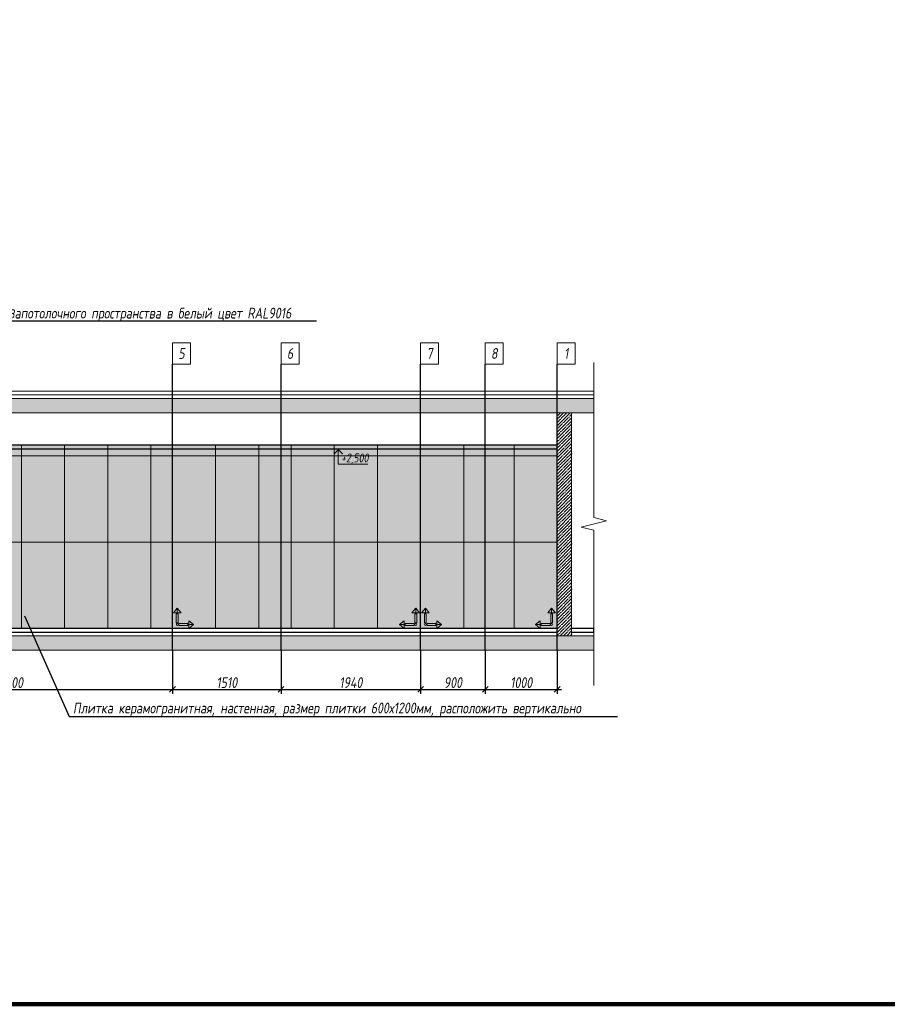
# Model space of a CAD drawing. Header units: millimetres. Extents: x -26888115 to 7466299, y -86687 to 22081.
# Tile 184 of 208: x 198610 to 210678, y -10017 to 3671. Entities that reach past the tile are written whole.
import ezdxf
from ezdxf import colors
from ezdxf.entities.mleader import LeaderData, LeaderLine
from ezdxf.math import Vec2, Vec3

# ---------------------------------------------------------------- set-up
doc = ezdxf.new("R2010")
doc.units = ezdxf.units.MM
doc.linetypes.add('DASHDOT', pattern=[25.4, 12.7, -6.35, 0, -6.35])
doc.layers.get('Defpoints').update_dxf_attribs({"color": 31})
for name, color, linetype, lineweight in [('A-DETL-GENF', 7, 'Continuous', 5), ('dim_pot', 183, 'Continuous', 9), ('nadpisi_v_tablice', 7, 'Continuous', 9), ('Отделка стен', 253, 'Continuous', 0)]:
    doc.layers.add(name, color=color, linetype=linetype, lineweight=lineweight)
for name, color, linetype, lineweight, true_color in [('dim_obm', 7, 'Continuous', 9, 0x005700), ('dim_razv', 7, 'DASHDOT', 9, 0x285228), ('pol', 7, 'Continuous', 15, 0x55666d)]:
    doc.layers.add(name, color=color, linetype=linetype, lineweight=lineweight, true_color=true_color)
doc.styles.add('fl_iso paper', font='isocpeur.ttf', dxfattribs={"width": 0.8, "oblique": 10})
doc.styles.add('In tre', font='isocpeur.ttf', dxfattribs={"width": 0.8, "oblique": 10})
doc.dimstyles.new('In tre 1_50', dxfattribs={"dimtxt": 150, "dimasz": 80, "dimexe": 60, "dimexo": 10, "dimgap": 20, "dimtad": 1, "dimdec": 0, "dimrnd": 5, "dimzin": 0, "dimdsep": 46, "dimtxsty": 'fl_iso paper', "dimblk": 'OBLIQUE', "dimcen": 0, "dimdle": 60, "dimadec": 0, "dimazin": 0, "dimtfac": 1, "dimtdec": 0, "dimtofl": 0, "dimtmove": 1, "dimatfit": 1, "dimfxl": 40, "dimtolj": 1, "dimtzin": 0, "dimarcsym": 1})

# ---------------------------------------------------------------- blocks, each defined once
blk = doc.blocks.new('*U113')
at = {"color": 0, "linetype": 'ByBlock', "lineweight": -2}
for p, q in [((0, 0), (-6, 0)), ((80.34, 0), (0, 0)), ((167.69, 0), (87.34, 0)), ((167.69, 0), (173.69, 0))]:
    blk.add_line(p, q, dxfattribs=at)
blk.add_lwpolyline([(87.34, 0), (85.59, -7), (82.09, 7), (80.34, 0)], dxfattribs=at)
blk = doc.blocks.new('_Oblique')
at = {"color": 0, "linetype": 'ByBlock', "lineweight": -2}
blk.add_line((-0.5, -0.5), (0.5, 0.5), dxfattribs=at)
blk = doc.blocks.new('*D118')
at = {"layer": 'Defpoints', "color": 0, "linetype": 'ByBlock', "transparency": 16777216}
for p in [(205086, -5093), (206086, -5093), (206086, -5639)]:
    blk.add_point(p, dxfattribs=at)
at = {"layer": 'dim_razv', "color": 0, "linetype": 'ByBlock', "lineweight": -2, "transparency": 16777216}
for p, q in [((205086, -5103), (205086, -5699)), ((206086, -5103), (206086, -5699)), ((205026, -5639), (206146, -5639))]:
    blk.add_line(p, q, dxfattribs=at)
at = {"layer": 'dim_razv', "color": 0, "linetype": 'ByBlock', "lineweight": -2, "transparency": 16777216, "xscale": 80, "yscale": 80, "zscale": 80, "rotation": 180}
blk.add_blockref('_Oblique', (205086, -5639), dxfattribs=at)
at = {"layer": 'dim_razv', "color": 0, "linetype": 'ByBlock', "lineweight": -2, "transparency": 16777216, "xscale": 80, "yscale": 80, "zscale": 80}
blk.add_blockref('_Oblique', (206086, -5639), dxfattribs=at)
at = {"layer": 'dim_razv', "color": 0, "linetype": 'ByBlock', "transparency": 16777216, "insert": (205586, -5544), "char_height": 150, "attachment_point": 5, "style": 'fl_iso paper'}
blk.add_mtext('\\A1;1000', dxfattribs=at)
blk = doc.blocks.new('*D379')
at = {"layer": 'Defpoints', "color": 0, "linetype": 'ByBlock', "transparency": 16777216}
for p in [(196236, -5093), (200736, -5093), (200736, -5639)]:
    blk.add_point(p, dxfattribs=at)
at = {"layer": 'dim_razv', "color": 0, "linetype": 'ByBlock', "lineweight": -2, "transparency": 16777216}
for p, q in [((196236, -5103), (196236, -5699)), ((200736, -5103), (200736, -5699)), ((196176, -5639), (200796, -5639))]:
    blk.add_line(p, q, dxfattribs=at)
at = {"layer": 'dim_razv', "color": 0, "linetype": 'ByBlock', "lineweight": -2, "transparency": 16777216, "xscale": 80, "yscale": 80, "zscale": 80, "rotation": 180}
blk.add_blockref('_Oblique', (196236, -5639), dxfattribs=at)
at = {"layer": 'dim_razv', "color": 0, "linetype": 'ByBlock', "lineweight": -2, "transparency": 16777216, "xscale": 80, "yscale": 80, "zscale": 80}
blk.add_blockref('_Oblique', (200736, -5639), dxfattribs=at)
at = {"layer": 'dim_razv', "color": 0, "linetype": 'ByBlock', "transparency": 16777216, "insert": (198486, -5544), "char_height": 150, "attachment_point": 5, "style": 'fl_iso paper'}
blk.add_mtext('\\A1;4500', dxfattribs=at)
blk = doc.blocks.new('*D380')
at = {"layer": 'Defpoints', "color": 0, "linetype": 'ByBlock', "transparency": 16777216}
for p in [(200736, -5093), (202246, -5093), (202246, -5639)]:
    blk.add_point(p, dxfattribs=at)
at = {"layer": 'dim_razv', "color": 0, "linetype": 'ByBlock', "lineweight": -2, "transparency": 16777216}
for p, q in [((200736, -5103), (200736, -5699)), ((202246, -5103), (202246, -5699)), ((200676, -5639), (202306, -5639))]:
    blk.add_line(p, q, dxfattribs=at)
at = {"layer": 'dim_razv', "color": 0, "linetype": 'ByBlock', "lineweight": -2, "transparency": 16777216, "xscale": 80, "yscale": 80, "zscale": 80, "rotation": 180}
blk.add_blockref('_Oblique', (200736, -5639), dxfattribs=at)
at = {"layer": 'dim_razv', "color": 0, "linetype": 'ByBlock', "lineweight": -2, "transparency": 16777216, "xscale": 80, "yscale": 80, "zscale": 80}
blk.add_blockref('_Oblique', (202246, -5639), dxfattribs=at)
at = {"layer": 'dim_razv', "color": 0, "linetype": 'ByBlock', "transparency": 16777216, "insert": (201491, -5544), "char_height": 150, "attachment_point": 5, "style": 'fl_iso paper'}
blk.add_mtext('\\A1;1510', dxfattribs=at)
blk = doc.blocks.new('*D381')
at = {"layer": 'Defpoints', "color": 0, "linetype": 'ByBlock', "transparency": 16777216}
for p in [(202246, -5093), (204186, -5093), (204186, -5639)]:
    blk.add_point(p, dxfattribs=at)
at = {"layer": 'dim_razv', "color": 0, "linetype": 'ByBlock', "lineweight": -2, "transparency": 16777216}
for p, q in [((202246, -5103), (202246, -5699)), ((204186, -5103), (204186, -5699)), ((202186, -5639), (204246, -5639))]:
    blk.add_line(p, q, dxfattribs=at)
at = {"layer": 'dim_razv', "color": 0, "linetype": 'ByBlock', "lineweight": -2, "transparency": 16777216, "xscale": 80, "yscale": 80, "zscale": 80, "rotation": 180}
blk.add_blockref('_Oblique', (202246, -5639), dxfattribs=at)
at = {"layer": 'dim_razv', "color": 0, "linetype": 'ByBlock', "lineweight": -2, "transparency": 16777216, "xscale": 80, "yscale": 80, "zscale": 80}
blk.add_blockref('_Oblique', (204186, -5639), dxfattribs=at)
at = {"layer": 'dim_razv', "color": 0, "linetype": 'ByBlock', "transparency": 16777216, "insert": (203216, -5544), "char_height": 150, "attachment_point": 5, "style": 'fl_iso paper'}
blk.add_mtext('\\A1;1940', dxfattribs=at)
blk = doc.blocks.new('*D382')
at = {"layer": 'Defpoints', "color": 0, "linetype": 'ByBlock', "transparency": 16777216}
for p in [(204186, -5093), (205086, -5103), (205086, -5639)]:
    blk.add_point(p, dxfattribs=at)
at = {"layer": 'dim_razv', "color": 0, "linetype": 'ByBlock', "lineweight": -2, "transparency": 16777216}
for p, q in [((204186, -5103), (204186, -5699)), ((205086, -5113), (205086, -5699)), ((204126, -5639), (205146, -5639))]:
    blk.add_line(p, q, dxfattribs=at)
at = {"layer": 'dim_razv', "color": 0, "linetype": 'ByBlock', "lineweight": -2, "transparency": 16777216, "xscale": 80, "yscale": 80, "zscale": 80, "rotation": 180}
blk.add_blockref('_Oblique', (204186, -5639), dxfattribs=at)
at = {"layer": 'dim_razv', "color": 0, "linetype": 'ByBlock', "lineweight": -2, "transparency": 16777216, "xscale": 80, "yscale": 80, "zscale": 80}
blk.add_blockref('_Oblique', (205086, -5639), dxfattribs=at)
at = {"layer": 'dim_razv', "color": 0, "linetype": 'ByBlock', "transparency": 16777216, "insert": (204636, -5544), "char_height": 150, "attachment_point": 5, "style": 'fl_iso paper'}
blk.add_mtext('\\A1;900', dxfattribs=at)
blk = doc.blocks.new('1')
at = {"layer": 'pol', "linetype": 'ByBlock'}
h = blk.add_hatch(color=1, dxfattribs=at)
h.paths.add_polyline_path([(35776, 73135), (35803, 73135), (35803, 73259), (35776, 73259)])
h.paths.add_polyline_path([(35790, 73275), (35843, 73275), (35790, 73338)])
h.paths.add_polyline_path([(35790, 73275), (35736, 73275), (35790, 73338)])
edge = h.paths.add_edge_path()
edge.add_arc((35790, 73111), 13.4, 0, 360)
h = blk.add_hatch(color=1, dxfattribs=at)
h.paths.add_polyline_path([(35813, 73097), (35813, 73124), (35937, 73124), (35937, 73097)])
h.paths.add_polyline_path([(35952, 73111), (35952, 73164), (36016, 73111)])
h.paths.add_polyline_path([(35952, 73111), (35952, 73057), (36016, 73111)])
at = {"layer": 'pol', "color": 1, "linetype": 'ByBlock'}
for points in [[(35790, 73275), (35736, 73275), (35790, 73338), (35790, 73275)], [(35790, 73275), (35843, 73275), (35790, 73338), (35790, 73275)], [(35952, 73111), (35952, 73164), (36016, 73111), (35952, 73111)], [(35952, 73111), (35952, 73057), (36016, 73111), (35952, 73111)]]:
    blk.add_lwpolyline(points, dxfattribs=at)
for points in [[(35776, 73135), (35803, 73135), (35803, 73259), (35776, 73259)], [(35813, 73097), (35813, 73124), (35937, 73124), (35937, 73097)]]:
    blk.add_lwpolyline(points, close=True, dxfattribs=at)
blk.add_circle((35790, 73111), 13.4, dxfattribs=at)

msp = doc.modelspace()

# ---------------------------------------------------------------- hatches: boundary and pattern name
at = {"layer": 'A-DETL-GENF'}
h = msp.add_hatch(dxfattribs=at)
h.set_pattern_fill('ANSI35', color=256, scale=20, style=0)
h.set_pattern_definition([(45, (32423.26, -12634.1), (-89.80256, 89.80256), []), (45, (32513.07, -12634.1), (-89.80256, 89.80256), [158.75, -31.75, 0, -31.75])])
h.paths.add_polyline_path([(156807.4, -1792.9), (206594.9, -1792.9), (206594.9, -1592.9), (156807.4, -1592.9)])
h.paths.add_polyline_path([(156807.4, -5092.9), (206594.9, -5092.9), (206594.9, -4892.9), (156807.4, -4892.9)])
h = msp.add_hatch(dxfattribs=at)
h.set_pattern_fill('ANSI35', color=256, scale=10, style=0)
h.set_pattern_definition([(45, (52880, 3e-12), (-44.90128, 44.90128), []), (45, (52924.9, 3e-12), (-44.90128, 44.90128), [79.375, -15.875, 0, -15.875])])
h.paths.add_polyline_path([(206086, -1792.9), (206286, -1792.9), (206286, -4892.9), (206086, -4892.9)])
at = {"layer": 'dim_obm'}
msp.add_hatch(color=256, dxfattribs=at).paths.add_polyline_path([(203110.3, -2360.9), (203042.3, -2292.9), (202974.3, -2360.9), (202985.8, -2372.5), (203042.3, -2316), (203098.8, -2372.5)], flags=0)
at = {"layer": 'dim_razv', "true_color": 0xeceae4, "transparency": 33554687}
h = msp.add_hatch(dxfattribs=at)
h.set_pattern_fill('AR-SAND', color=254, scale=3, angle=315)
h.paths.add_polyline_path([(206086, -4792.9), (170136, -4792.9), (170136, -2592.9), (168686, -2592.9), (168686, -4792.9), (165916, -4792.9), (165916, -2612.9), (163956, -2612.9), (163956, -4792.9), (157666, -4792.9), (157666, -2242.9), (206086, -2242.9)])
h.paths.add_polyline_path([(172249.8, -3362.9), (172999.8, -3362.9), (172999.8, -4712.9), (172249.8, -4712.9)], flags=16)

# ---------------------------------------------------------------- linework, layer by layer
at = {"lineweight": 30}
for points in [[(200736, -5092.9), (200736, -1119.3)], [(202246, -5092.9), (202246, -1119.3)], [(204186, -5092.9), (204186, -1119.3)], [(205086, -5092.9), (205086, -1119.3)], [(206086, -5092.9), (206086, -1119.3)], [(206086, -4792.9), (170186, -4792.9)], [(180056, -4842.9), (206086, -4842.9)], [(206286, -4842.9), (206594.9, -4842.9), (206594.9, -4792.9), (206286, -4792.9)]]:
    msp.add_lwpolyline(points, dxfattribs=at)
at = {"lineweight": 13}
for points in [[(156807.4, -1542.9), (206594.9, -1542.9), (206594.9, -1492.9), (156807.4, -1492.9)], [(206594.9, -1592.9), (156807.4, -1592.9), (156807.4, -1542.9), (206594.9, -1542.9)], [(156807.4, -1792.9), (206594.9, -1792.9), (206594.9, -1592.9), (156807.4, -1592.9)], [(206286, -4892.9), (206086, -4892.9), (206086, -1792.9), (206286, -1792.9)], [(206086, -1792.9), (206286, -1792.9), (206286, -4892.9), (206086, -4892.9)], [(156807.4, -5092.9), (206594.9, -5092.9), (206594.9, -4892.9), (156807.4, -4892.9)]]:
    msp.add_lwpolyline(points, close=True, dxfattribs=at)
at = {"lineweight": 30}
msp.add_lwpolyline([(206086, -2242.9), (157666, -2242.9), (157666, -2292.9), (206086, -2292.9)], close=True, dxfattribs=at)
at = {"linetype": 'ByBlock', "lineweight": 0}
msp.add_lwpolyline([(206086, -4792.9), (170136, -4792.9), (170136, -2592.9), (168686, -2592.9), (168686, -4792.9), (165916, -4792.9), (165916, -2612.9), (163956, -2612.9), (163956, -4792.9), (157666, -4792.9), (157666, -2242.9), (206086, -2242.9)], close=True, dxfattribs=at)
at = {"lineweight": 13}
for points in [[(206286, -4842.9), (206594.9, -4842.9), (206594.9, -4892.9), (156807.4, -4892.9), (156807.4, -4842.9), (157466, -4842.9)], [(180056, -4842.9), (206086, -4842.9)]]:
    msp.add_lwpolyline(points, dxfattribs=at)
at = {"layer": 'Defpoints', "color": 1, "lineweight": 100}
msp.add_lwpolyline([(145825.4, -10016.5), (249195.3, -10016.5), (249195.3, 17359), (145825.4, 17359)], close=True, dxfattribs=at)
at = {"layer": 'dim_obm'}
msp.add_lwpolyline([(203042.3, -2292.9), (203042.3, -2372.9), (203042.3, -2508.4), (203453.3, -2508.4)], dxfattribs=at)
at = {"layer": 'dim_pot', "color": 10, "lineweight": 0}
for points in [[(200736, -819.3), (200986, -819.3), (200986, -1119.3), (200736, -1119.3)], [(202246, -819.3), (202496, -819.3), (202496, -1119.3), (202246, -1119.3)], [(204186, -819.3), (204436, -819.3), (204436, -1119.3), (204186, -1119.3)], [(205086, -819.3), (205336, -819.3), (205336, -1119.3), (205086, -1119.3)], [(206086, -819.3), (206336, -819.3), (206336, -1119.3), (206086, -1119.3)]]:
    msp.add_lwpolyline(points, close=True, dxfattribs=at)
at = {"layer": 'Отделка стен', "transparency": 33554687}
for points in [[(198036, -2242.9), (198036, -2392.9), (198636, -2392.9), (198636, -2242.9)], [(198636, -2242.9), (198636, -2392.9), (199236, -2392.9), (199236, -2242.9)], [(199236, -2242.9), (199236, -2392.9), (199836, -2392.9), (199836, -2242.9)], [(199836, -2242.9), (199836, -2392.9), (200436, -2392.9), (200436, -2242.9)], [(200436, -2242.9), (200436, -2392.9), (200736, -2392.9), (200736, -2242.9)], [(200736, -2242.9), (200736, -2392.9), (201336, -2392.9), (201336, -2242.9)], [(201336, -2242.9), (201336, -2392.9), (201936, -2392.9), (201936, -2242.9)], [(201936, -2242.9), (201936, -2392.9), (202246, -2392.9), (202246, -2242.9)], [(202246, -2242.9), (202246, -2392.9), (202386, -2392.9), (202386, -2242.9)], [(202386, -2242.9), (202386, -2392.9), (202986, -2392.9), (202986, -2242.9)], [(202986, -2242.9), (202986, -2392.9), (203586, -2392.9), (203586, -2242.9)], [(203586, -2242.9), (203586, -2392.9), (204186, -2392.9), (204186, -2242.9)], [(204186, -2242.9), (204186, -2392.9), (204786, -2392.9), (204786, -2242.9)], [(204786, -2242.9), (204786, -2392.9), (205486, -2392.9), (205486, -2242.9)], [(205486, -2242.9), (205486, -2392.9), (206086, -2392.9), (206086, -2242.9)], [(198036, -2392.9), (198036, -3592.9), (198636, -3592.9), (198636, -2392.9)], [(198636, -2392.9), (198636, -3592.9), (199236, -3592.9), (199236, -2392.9)], [(199236, -2392.9), (199236, -3592.9), (199836, -3592.9), (199836, -2392.9)], [(199836, -2392.9), (199836, -3592.9), (200436, -3592.9), (200436, -2392.9)], [(200436, -2392.9), (200436, -3592.9), (200736, -3592.9), (200736, -2392.9)], [(200736, -2392.9), (200736, -3592.9), (201336, -3592.9), (201336, -2392.9)], [(201336, -2392.9), (201336, -3592.9), (201936, -3592.9), (201936, -2392.9)], [(201936, -2392.9), (201936, -3592.9), (202246, -3592.9), (202246, -2392.9)], [(202246, -2392.9), (202246, -3592.9), (202386, -3592.9), (202386, -2392.9)], [(202386, -2392.9), (202386, -3592.9), (202986, -3592.9), (202986, -2392.9)], [(202986, -2392.9), (202986, -3592.9), (203586, -3592.9), (203586, -2392.9)], [(203586, -2392.9), (203586, -3592.9), (204186, -3592.9), (204186, -2392.9)], [(204186, -2392.9), (204186, -3592.9), (204786, -3592.9), (204786, -2392.9)], [(204786, -2392.9), (204786, -3592.9), (205486, -3592.9), (205486, -2392.9)], [(205486, -2392.9), (205486, -3592.9), (206086, -3592.9), (206086, -2392.9)], [(198036, -3592.9), (198036, -4792.9), (198636, -4792.9), (198636, -3592.9)], [(198636, -3592.9), (198636, -4792.9), (199236, -4792.9), (199236, -3592.9)], [(199236, -3592.9), (199236, -4792.9), (199836, -4792.9), (199836, -3592.9)], [(199836, -3592.9), (199836, -4792.9), (200436, -4792.9), (200436, -3592.9)], [(200436, -3592.9), (200436, -4792.9), (200736, -4792.9), (200736, -3592.9)], [(200736, -3592.9), (200736, -4792.9), (201336, -4792.9), (201336, -3592.9)], [(201336, -3592.9), (201336, -4792.9), (201936, -4792.9), (201936, -3592.9)], [(201936, -3592.9), (201936, -4792.9), (202246, -4792.9), (202246, -3592.9)], [(202246, -3592.9), (202246, -4792.9), (202386, -4792.9), (202386, -3592.9)], [(202386, -3592.9), (202386, -4792.9), (202986, -4792.9), (202986, -3592.9)], [(202986, -3592.9), (202986, -4792.9), (203586, -4792.9), (203586, -3592.9)], [(203586, -3592.9), (203586, -4792.9), (204186, -4792.9), (204186, -3592.9)], [(204186, -3592.9), (204186, -4792.9), (204786, -4792.9), (204786, -3592.9)], [(204786, -3592.9), (204786, -4792.9), (205486, -4792.9), (205486, -3592.9)], [(205486, -3592.9), (205486, -4792.9), (206086, -4792.9), (206086, -3592.9)]]:
    msp.add_lwpolyline(points, close=True, dxfattribs=at)

# ---------------------------------------------------------------- block references
at = {"lineweight": 13, "xscale": 25, "yscale": 25, "zscale": 25, "rotation": 270}
msp.add_blockref('*U113', (206594.9, -1242.6), dxfattribs=at)
at = {"linetype": 'ByBlock', "yscale": 0.9938708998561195, "zscale": 0.9938708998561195}
for p, xscale in [((165232.3, -77399.2), 0.9938708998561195), ((239689.8, -77399.2), -0.9938708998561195), ((168682.3, -77399.2), 0.9938708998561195), ((241580, -77399.2), -0.9938708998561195)]:
    msp.add_blockref('1', p, dxfattribs=dict(at, xscale=xscale))

# ---------------------------------------------------------------- texts
at = {"layer": 'dim_obm', "insert": (203080.7, -2359.2), "char_height": 125, "attachment_point": 1, "line_spacing_factor": 0.666667, "style": 'fl_iso paper'}
msp.add_mtext('+2,500', dxfattribs=at)
at = {"layer": 'dim_pot', "color": 10, "lineweight": 0, "char_height": 150, "attachment_point": 5, "style": 'fl_iso paper'}
for s, insert in [('5', (200861, -969.3)), ('6', (202371, -969.3)), ('7', (204311, -969.3)), ('8', (205211, -969.3)), ('1', (206211, -969.3))]:
    msp.add_mtext_dynamic_manual_height_columns(s, width=190.261, gutter_width=1350, heights=[0], dxfattribs=dict(at, insert=insert))
at = {"layer": 'nadpisi_v_tablice', "lineweight": 18, "attachment_point": 1, "style": 'fl_iso paper'}
for s, insert, char_height, width in [('\\pi1232.9;Условные обозначения систем ОВиК', (110923.7, -1449.4), 400, 9720.362), ('\\pi1853.2;Обозначение \\P\\pi1685.2;и изображение', (108648.8, -2794.1), 300, 5595.365)]:
    msp.add_mtext(s, dxfattribs=dict(at, insert=insert, char_height=char_height, width=width))

# ---------------------------------------------------------------- dimensions: what is measured, and where the dimension line sits
at = {"layer": 'dim_razv', "linetype": 'ByBlock'}
for base, p1, p2, picture, middle in [((200736, -5639.1), (196236, -5092.9), (200736, -5092.9), '*D379', (198486, -5544.1)), ((202246, -5639.1), (200736, -5092.9), (202246, -5092.9), '*D380', (201491, -5544.1)), ((204186, -5639.1), (202246, -5092.9), (204186, -5092.9), '*D381', (203216, -5544.1)), ((205086, -5639.1), (204186, -5092.9), (205086, -5102.9), '*D382', (204636, -5544.1)), ((206086, -5639.1), (205086, -5092.9), (206086, -5092.9), '*D118', (205586, -5544.1))]:
    dim = msp.add_linear_dim(base=base, p1=p1, p2=p2, dimstyle='In tre 1_50', dxfattribs=at)
    dim.commit()
    dim.dimension.update_dxf_attribs({"geometry": picture, "text_midpoint": middle})

# ---------------------------------------------------------------- leaders
at = {"layer": 'dim_razv', "color": 0, "linetype": 'ByBlock'}
ml = msp.add_multileader_mtext('Standard', dxfattribs=at)
ml.set_content('Потолок подвесной, реечный\\Pрейка 50х50 белого цвета, шаг рейки 120-125мм', style='In tre')
ml.set_leader_properties()
ml.build(insert=Vec2(0, 0))
ml.multileader.update_dxf_attribs({"text_left_attachment_type": 6, "text_right_attachment_type": 6, "dogleg_length": 1, "arrow_head_size": 0, "scale": 50})
ctx = ml.context
ctx.base_point, ctx.scale, ctx.char_height, ctx.arrow_head_size, ctx.landing_gap_size, ctx.plane_origin = Vec3(165834, -424.7), 50, 150, 0, 4.5, Vec3(174381.1, -2219.3)
ctx.left_attachment, ctx.right_attachment = 6, 6
notes = []
notes.append((ctx, [(0, (1, 1, 0), (168085.9, -424.7), (-1, 0), 50, [(1, [(168268.7, -2242.9)], 0, [])])]))
ctx.mtext.insert, ctx.mtext.width, ctx.mtext.defined_height, ctx.mtext.flow_direction = Vec3(165838.5, -229.7), 2509.515, 696.6, 5
ml = msp.add_multileader_mtext('Standard', dxfattribs=at)
ml.set_content('Потолок подвесной, реечный\\Pрейка 50х50 белого цвета, шаг рейки 120-125мм', style='In tre')
ml.set_leader_properties()
ml.build(insert=Vec2(0, 0))
ml.multileader.update_dxf_attribs({"text_left_attachment_type": 6, "text_right_attachment_type": 6, "dogleg_length": 1, "arrow_head_size": 0, "scale": 50})
ctx = ml.context
ctx.base_point, ctx.scale, ctx.char_height, ctx.arrow_head_size, ctx.landing_gap_size, ctx.plane_origin = Vec3(186664.8, -424.7), 50, 150, 0, 4.5, Vec3(195411.9, -2219.3)
ctx.left_attachment, ctx.right_attachment = 6, 6
notes.append((ctx, [(0, (1, 1, 0), (188916.7, -424.7), (-1, 0), 50, [(1, [(189099.5, -2242.9)], 0, [])])]))
ctx.mtext.insert, ctx.mtext.width, ctx.mtext.defined_height, ctx.mtext.flow_direction = Vec3(186669.3, -229.7), 2509.515, 696.6, 5
ml = msp.add_multileader_mtext('Standard', dxfattribs=at)
ml.set_content('Окраска запотолочного пространства в белый цвет RAL9016', style='In tre')
ml.set_leader_properties()
ml.build(insert=Vec2(0, 0))
ml.multileader.update_dxf_attribs({"text_left_attachment_type": 6, "text_right_attachment_type": 6, "dogleg_length": 1, "arrow_head_size": 0, "scale": 50})
ctx = ml.context
ctx.base_point, ctx.scale, ctx.char_height, ctx.arrow_head_size, ctx.landing_gap_size, ctx.plane_origin = Vec3(169119.7, -513.2), 50, 150, 0, 4.5, Vec3(174004.3, -4203.8)
ctx.left_attachment, ctx.right_attachment = 6, 6
notes.append((ctx, [(0, (1, 1, 0), (169069.7, -513.2), (1, 0), 50, [(0, [(168779.4, -1980.7)], 0, [])])]))
ctx.mtext.insert, ctx.mtext.width, ctx.mtext.flow_direction = Vec3(169124.2, -333.2), 3148.852, 5
ml = msp.add_multileader_mtext('Standard', dxfattribs=at)
ml.set_content('Окраска запотолочного пространства в белый цвет RAL9016', style='In tre')
ml.set_leader_properties()
ml.build(insert=Vec2(0, 0))
ml.multileader.update_dxf_attribs({"text_left_attachment_type": 6, "text_right_attachment_type": 6, "dogleg_length": 1, "arrow_head_size": 0, "scale": 50})
ctx = ml.context
ctx.base_point, ctx.scale, ctx.char_height, ctx.arrow_head_size, ctx.landing_gap_size, ctx.plane_origin = Vec3(177998.3, -513.2), 50, 150, 0, 4.5, Vec3(183082.8, -4203.8)
ctx.left_attachment, ctx.right_attachment = 6, 6
notes.append((ctx, [(0, (1, 1, 0), (177948.3, -513.2), (1, 0), 50, [(0, [(177657.9, -1980.7)], 0, [])])]))
ctx.mtext.insert, ctx.mtext.width, ctx.mtext.flow_direction = Vec3(178002.8, -333.2), 3148.852, 5
ml = msp.add_multileader_mtext('Standard', dxfattribs=at)
ml.set_content('Окраска запотолочного пространства в белый цвет RAL9016', style='In tre')
ml.set_leader_properties()
ml.build(insert=Vec2(0, 0))
ml.multileader.update_dxf_attribs({"text_left_attachment_type": 6, "text_right_attachment_type": 6, "dogleg_length": 1, "arrow_head_size": 0, "scale": 50})
ctx = ml.context
ctx.base_point, ctx.scale, ctx.char_height, ctx.arrow_head_size, ctx.landing_gap_size, ctx.plane_origin = Vec3(197815.4, -513.2), 50, 150, 0, 4.5, Vec3(202899.9, -4203.8)
ctx.left_attachment, ctx.right_attachment = 6, 6
notes.append((ctx, [(0, (1, 1, 0), (197765.4, -513.2), (1, 0), 50, [(0, [(197475, -1980.7)], 0, [])])]))
ctx.mtext.insert, ctx.mtext.width, ctx.mtext.flow_direction = Vec3(197819.9, -333.2), 3148.852, 5
ml = msp.add_multileader_mtext('Standard', dxfattribs=at)
ml.set_content('Решетка вентиляционная декоративная 850х400 в цвет стен', style='In tre')
ml.set_leader_properties()
ml.build(insert=Vec2(0, 0))
ml.multileader.update_dxf_attribs({"text_left_attachment_type": 6, "text_right_attachment_type": 6, "dogleg_length": 1, "arrow_head_size": 0, "scale": 50})
ctx = ml.context
ctx.base_point, ctx.scale, ctx.char_height, ctx.arrow_head_size, ctx.landing_gap_size, ctx.plane_origin = Vec3(159670.8, -762.6), 50, 150, 0, 4.5, Vec3(169161.1, -2850.3)
ctx.left_attachment, ctx.right_attachment = 6, 6
notes.append((ctx, [(0, (1, 1, 0), (162578.1, -762.6), (-1, 0), 50, [(1, [(162936, -2092.9)], 0, [])])]))
ctx.mtext.insert, ctx.mtext.width, ctx.mtext.defined_height, ctx.mtext.flow_direction = Vec3(159675.3, -567.6), 2996.732, 696.6, 5
ml = msp.add_multileader_mtext('Standard', dxfattribs=at)
ml.set_content('Плитка керамогранитная, настенная, размер плитки 600х1200мм, расположить вертикально', style='In tre')
ml.set_leader_properties()
ml.build(insert=Vec2(0, 0))
ml.multileader.update_dxf_attribs({"text_left_attachment_type": 6, "text_right_attachment_type": 6, "dogleg_length": 1, "arrow_head_size": 0, "scale": 50})
ctx = ml.context
ctx.base_point, ctx.scale, ctx.char_height, ctx.arrow_head_size, ctx.landing_gap_size, ctx.plane_origin = Vec3(171894.9, -838.4), 50, 150, 0, 4.5, Vec3(173859, -958.9)
ctx.left_attachment, ctx.right_attachment = 6, 6
notes.append((ctx, [(1, (1, 1, 0), (171844.9, -838.4), (1, 0), 50, [(1, [(171277.7, -2532.3)], 0, [])])]))
ctx.mtext.insert, ctx.mtext.width, ctx.mtext.defined_height, ctx.mtext.flow_direction = Vec3(171899.4, -643.4), 3060.297, 696.6, 5
ml = msp.add_multileader_mtext('Standard', dxfattribs=at)
ml.set_content('Шкаф пожарный встроенный', style='In tre')
ml.set_leader_properties()
ml.build(insert=Vec2(0, 0))
ml.multileader.update_dxf_attribs({"text_left_attachment_type": 6, "text_right_attachment_type": 6, "dogleg_length": 1, "arrow_head_size": 0, "scale": 50})
ctx = ml.context
ctx.base_point, ctx.scale, ctx.char_height, ctx.arrow_head_size, ctx.landing_gap_size, ctx.plane_origin = Vec3(173972.4, -5975.2), 50, 150, 0, 4.5, Vec3(182719.5, -7769.7)
ctx.left_attachment, ctx.right_attachment = 6, 6
notes.append((ctx, [(1, (1, 1, 0), (173922.4, -5975.2), (1, 0), 50, [(1, [(172949.8, -4554.8)], 0, [])])]))
ctx.mtext.insert, ctx.mtext.width, ctx.mtext.defined_height, ctx.mtext.flow_direction = Vec3(173976.9, -5780.2), 2509.515, 696.6, 5
ml = msp.add_multileader_mtext('Standard', dxfattribs=at)
ml.set_content('Розетка для уборочного инвентаря, \\Pв цвет стен', style='In tre')
ml.set_leader_properties()
ml.build(insert=Vec2(0, 0))
ml.multileader.update_dxf_attribs({"text_left_attachment_type": 6, "text_right_attachment_type": 6, "dogleg_length": 1, "arrow_head_size": 0, "scale": 50})
ctx = ml.context
ctx.base_point, ctx.scale, ctx.char_height, ctx.arrow_head_size, ctx.landing_gap_size, ctx.plane_origin = Vec3(183762.9, -6017.6), 50, 150, 0, 4.5, Vec3(181939.5, -6138)
ctx.left_attachment, ctx.right_attachment = 6, 6
notes.append((ctx, [(1, (1, 1, 0), (183712.9, -6017.6), (1, 0), 50, [(1, [(183376, -4542.9)], 0, [])])]))
ctx.mtext.insert, ctx.mtext.width, ctx.mtext.defined_height, ctx.mtext.flow_direction = Vec3(183767.4, -5837.6), 3060.297, 696.6, 5
ml = msp.add_multileader_mtext('Standard', dxfattribs=at)
ml.set_content('Плитка керамогранитная, настенная, размер плитки 600х1200мм, расположить вертикально', style='In tre')
ml.set_leader_properties()
ml.build(insert=Vec2(0, 0))
ml.multileader.update_dxf_attribs({"text_left_attachment_type": 6, "text_right_attachment_type": 6, "dogleg_length": 1, "arrow_head_size": 0, "scale": 50})
ctx = ml.context
ctx.base_point, ctx.scale, ctx.char_height, ctx.arrow_head_size, ctx.landing_gap_size, ctx.plane_origin = Vec3(199347, -6017.6), 50, 150, 0, 4.5, Vec3(201461.1, -6138)
ctx.left_attachment, ctx.right_attachment = 6, 6
notes.append((ctx, [(1, (1, 1, 0), (199297, -6017.6), (1, 0), 50, [(1, [(198678.6, -4616.3)], 0, [])])]))
ctx.mtext.insert, ctx.mtext.width, ctx.mtext.defined_height, ctx.mtext.flow_direction = Vec3(199351.5, -5822.6), 3060.297, 696.6, 5
for ctx, leaders in notes:
    for number, flags, end, landing, length, lines in leaders:
        leader = LeaderData()
        leader.index, (leader.has_last_leader_line, leader.has_dogleg_vector, leader.attachment_direction) = number, flags
        leader.last_leader_point, leader.dogleg_vector, leader.dogleg_length = Vec3(end), Vec3(landing), length
        for number, points, colour, breaks in lines:
            line = LeaderLine()
            line.index, line.vertices, line.color, line.breaks = number, Vec3.list(points), colors.encode_raw_color(colour), breaks
            leader.lines.append(line)
        ctx.leaders.append(leader)

doc.saveas('drawing.dxf')
